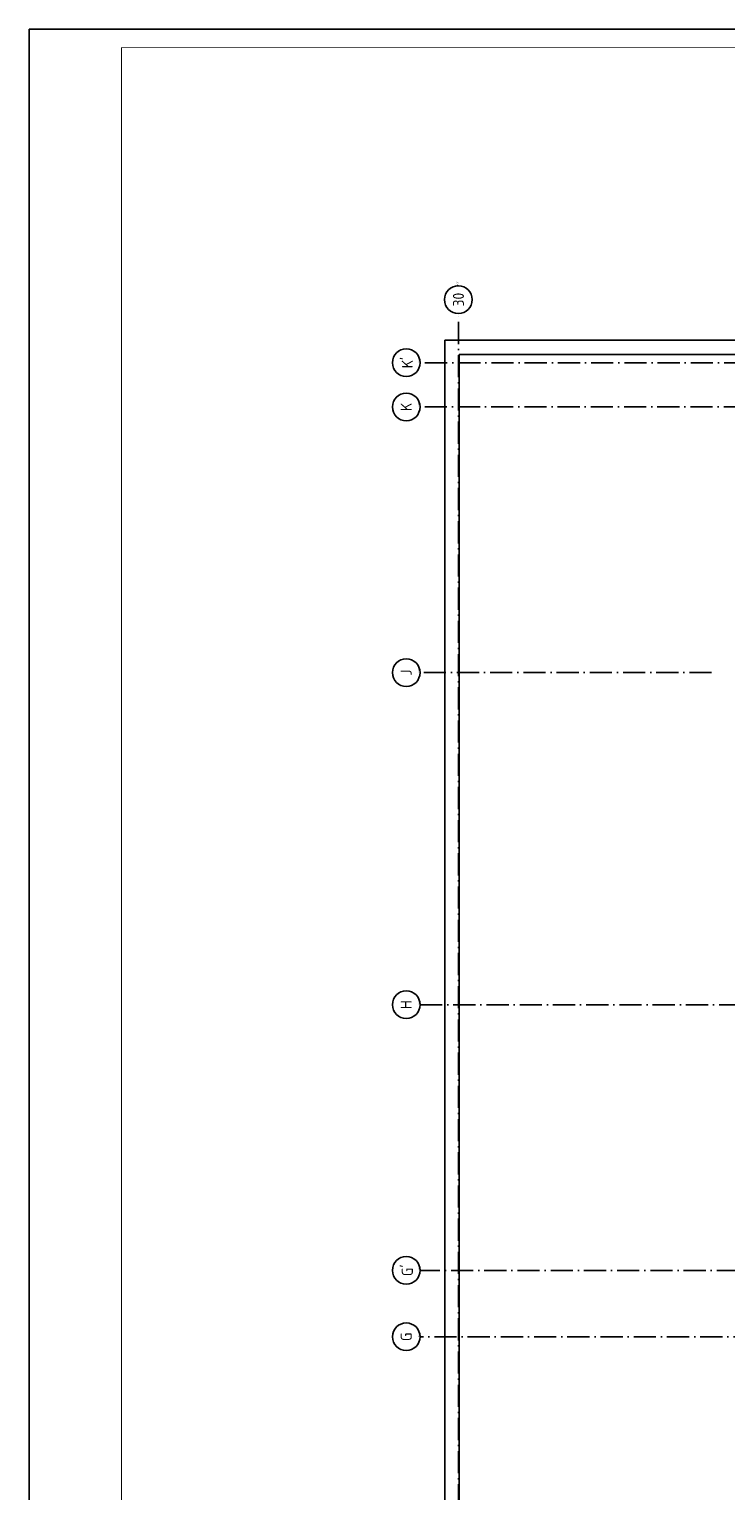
# Model space of a CAD drawing. Header units: millimetres. Extents: x -6587 to 112885, y 244 to 84344.
# Tile 20 of 57: x -6587 to 12282, y 44733 to 84344. Entities that reach past the tile are written whole.
import ezdxf
from ezdxf.enums import TextEntityAlignment as Align

# ---------------------------------------------------------------- set-up
doc = ezdxf.new("R2010")
doc.units = ezdxf.units.MM
doc.header["$LTSCALE"] = 100
doc.linetypes.add('DASHDOT', pattern=[9, 6, -1.5, 0, -1.5])
doc.layers.get('0').update_dxf_attribs({"color": 9, "linetype": 'CONTINUOUS'})
for name, color, linetype in [('AL$7----_STRAMIEN', 1, 'DASHDOT'), ('AL27----_DAKEN', 7, 'CONTINUOUS'), ('ALN-----_BLOCKNAAM', 2, 'CONTINUOUS'), ('LIJN025', 10, 'CONTINUOUS'), ('LIJN050', 90, 'CONTINUOUS'), ('TEKST25', 10, 'CONTINUOUS'), ('TEKST35', 50, 'CONTINUOUS'), ('TEKST50', 90, 'CONTINUOUS')]:
    doc.layers.add(name, color=color, linetype=linetype)
doc.styles.add('ISO', font='ISO.SHX')
doc.styles.add('ROMAND', font='romand')
doc.styles.get("Standard").update_dxf_attribs({"font": 'iso.shx'})

# ---------------------------------------------------------------- blocks, each defined once
blk = doc.blocks.new('A0-G')
at = {"layer": 'LIJN025'}
blk.add_lwpolyline([(1189, 841), (1189, 0), (0, 0), (0, 841)], close=True, dxfattribs=at)
at = {"layer": 'LIJN050', "const_width": 0.2}
blk.add_lwpolyline([(1184, 836), (25, 836), (25, 5), (1184, 5)], close=True, dxfattribs=at)
at = {"layer": 'TEKST25', "style": 'ROMAND', "width": 2.899115}
blk.add_attdef('STATUS', text='', height=2.5, dxfattribs=at).set_placement((1143, 71.5), (1182, 71.5), align=Align.FIT)
at = {"layer": 'TEKST25', "style": 'ISO'}
for tag, p in [('E', (1144.25, 66)), ('NAAM-E', (1155.75, 66)), ('DATUM-E', (1174, 66)), ('D', (1144.25, 61)), ('NAAM-D', (1155.75, 61)), ('DATUM-D', (1174, 61)), ('C', (1144.25, 56)), ('NAAM-C', (1155.75, 56)), ('DATUM-C', (1174, 56)), ('B', (1144.25, 51)), ('NAAM-B', (1155.75, 51)), ('DATUM-B', (1174, 51)), ('A', (1144.25, 46)), ('NAAM-A', (1155.75, 46)), ('DATUM-A', (1174, 46))]:
    blk.add_attdef(tag, text='', height=2.5, dxfattribs=at).set_placement(p, align=Align.CENTER)
for tag, p in [('DATUM', (1021.75, 36.25)), ('SCHAAL', (1057, 36.25)), ('GETEKEND', (1087.25, 36.25)), ('GECONTOL.', (1122, 36.25)), ('FORMAAT', (1152.25, 28.25))]:
    blk.add_attdef(tag, p, '', height=2.5, dxfattribs=at)
at = {"layer": 'TEKST35', "style": 'ISO'}
for tag, p in [('PROJECT', (1023.5, 72.5)), ('PLAATS', (1023.5, 63.5)), ('INSTALLATIE-REGEL1', (1023.5, 52.5)), ('INSTALLATIE-REGEL2', (1023.5, 43.5))]:
    blk.add_attdef(tag, p, '', height=4, dxfattribs=at)
blk.add_attdef('PROJ.NR.', text='', height=4, dxfattribs=at).set_placement((1170, 23), align=Align.CENTER)
at = {"layer": 'TEKST50', "style": 'ISO'}
blk.add_attdef('FILE-NAAM', text='', height=5, dxfattribs=at).set_placement((1162.5, 7.5), align=Align.CENTER)
blk = doc.blocks.new('1011')
at = {"layer": 'AL$7----_STRAMIEN', "color": 7, "linetype": 'Continuous'}
blk.add_circle((-750, 0), 750, dxfattribs=at)
at = {"layer": 'AL$7----_STRAMIEN', "color": 3, "linetype": 'Continuous'}
blk.add_attdef('STR-NAAM', text='', height=600, rotation=360, dxfattribs=at).set_placement((-750, 0), align=Align.MIDDLE)
at = {"layer": 'ALN-----_BLOCKNAAM', "linetype": 'Continuous'}
blk.add_text('1011', height=100, dxfattribs=at).set_placement((0, 0))
blk = doc.blocks.new('1010')
at = {"layer": 'AL$7----_STRAMIEN', "color": 7, "linetype": 'Continuous'}
blk.add_circle((0, 750), 750, dxfattribs=at)
at = {"layer": 'AL$7----_STRAMIEN', "color": 3, "linetype": 'Continuous'}
blk.add_attdef('STR-NAAM', text='', height=600, rotation=360, dxfattribs=at).set_placement((0, 750), align=Align.MIDDLE)
at = {"layer": 'ALN-----_BLOCKNAAM', "linetype": 'Continuous'}
blk.add_text('1010', height=100, dxfattribs=at).set_placement((0, 0))
blk = doc.blocks.new('A$Cb38f1ce1')
at = {"layer": 'AL$7----_STRAMIEN', "color": 1}
for p, q in [((1788, 32380), (1788, 70113)), ((82492, 68780), (733, 68780)), ((35493, 44180), (750, 44180)), ((86348, 42380), (750, 42380))]:
    blk.add_line(p, q, dxfattribs=at)
for points in [[(84285, 67580), (750, 67580)], [(8649, 60380), (750, 60380)], [(750, 51380), (86348, 51380)]]:
    blk.add_lwpolyline(points, dxfattribs=at)
at = {"layer": 'AL27----_DAKEN', "color": 8}
for p, q in [((1423, 35020), (1423, 69390)), ((1423, 69390), (31158, 69390)), ((1813, 35410), (1813, 69000)), ((1813, 69000), (30768, 69000))]:
    blk.add_line(p, q, dxfattribs=at)
at = {"layer": 'AL$7----_STRAMIEN', "xscale": 0.5, "yscale": 0.5, "zscale": 0.5, "rotation": 90}
for name, p, values in [('1011', (1788, 70863), {'STR-NAAM': '30'}), ('1010', (750, 68780), {'STR-NAAM': "K'"}), ('1010', (750, 67580), {'STR-NAAM': 'K'}), ('1010', (750, 60380), {'STR-NAAM': 'J'}), ('1010', (750, 51380), {'STR-NAAM': 'H'}), ('1010', (750, 44180), {'STR-NAAM': "G'"}), ('1010', (750, 42380), {'STR-NAAM': 'G'})]:
    blk.add_blockref(name, p, dxfattribs=at).add_auto_attribs(values)

msp = doc.modelspace()

# ---------------------------------------------------------------- block references
at = {"xscale": 100, "yscale": 100, "zscale": 100}
msp.add_blockref('A0-G', (-6587, 244), dxfattribs=at)
at = {"layer": 'LIJN025'}
msp.add_blockref('A$Cb38f1ce1', (3251, 6527), dxfattribs=at)

doc.saveas('drawing.dxf')
